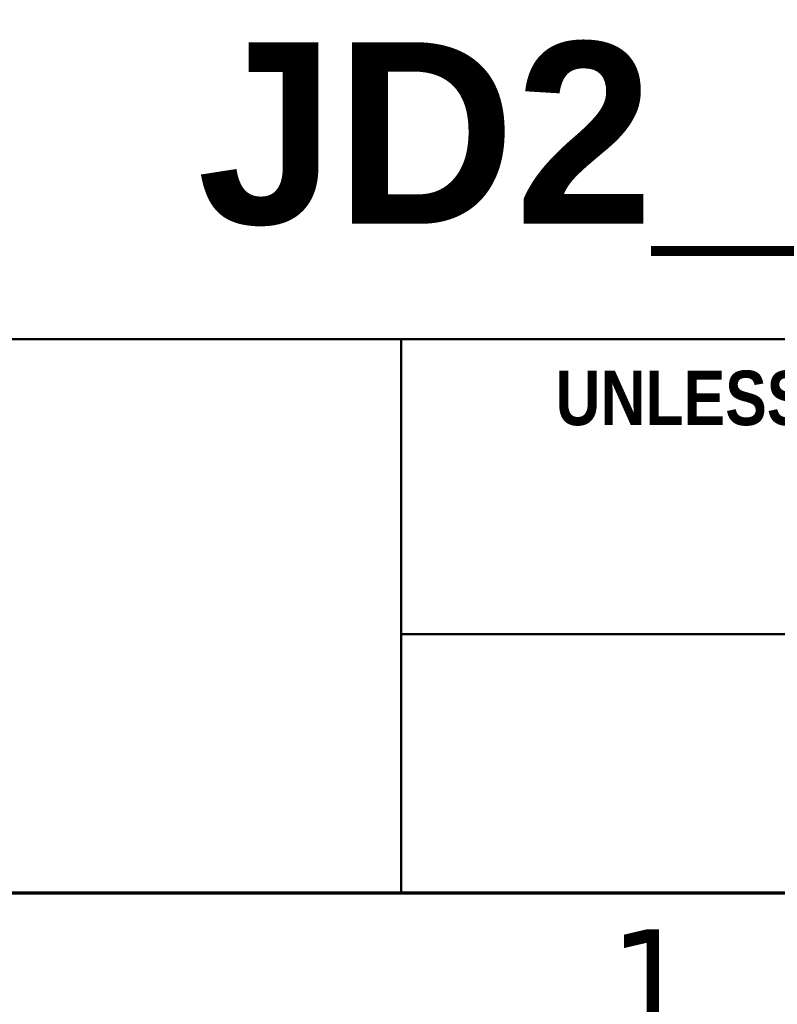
# Model space of a CAD drawing. Header units: inches. Extents: x 0.2 to 29.5, y 0.6 to 18.6.
# Tile 18 of 21: x 24.8 to 26.3, y 0.9 to 2.8. Entities that reach past the tile are written whole.
import ezdxf

# ---------------------------------------------------------------- set-up
doc = ezdxf.new("R2010")
doc.units = ezdxf.units.IN
doc.header["$LTSCALE"] = 1.75
doc.header["$MEASUREMENT"] = 0
doc.layers.add('Border (ANSI)', color=7, linetype='Continuous', lineweight=70)
doc.layers.add('Title (ANSI)', color=7, linetype='Continuous', lineweight=50)
doc.styles.add('Note Text (ANSI)', font='tahoma.ttf')
doc.styles.add('Text Style107', font='arialbd.ttf')
doc.styles.add('Text Style117', font='arialbd.ttf')
doc.styles.add('Text Style47', font='ARIALN.TTF')
doc.styles.add('Text Style50', font='arial.ttf')
doc.styles.add('Text Style55', font='arial.ttf')
doc.styles.add('Text Style59', font='arial.ttf')

# ---------------------------------------------------------------- blocks, each defined once
blk = doc.blocks.new('Borders Default Border')
at = {"layer": 'Border (ANSI)', "flags": 128}
blk.add_lwpolyline([(0.38, 0.62), (0.38, 10.38), (16.62, 10.38), (16.62, 0.62), (0.38, 0.62)], dxfattribs=at)
at = {"layer": 'Border (ANSI)', "insert": (14.8479, 0.46), "char_height": 0.12, "attachment_point": 7, "line_spacing_factor": 1.875, "style": 'Note Text (ANSI)'}
blk.add_mtext('1', dxfattribs=at)
blk = doc.blocks.new('Title Blocks ICD TITLE BLOCK MM CUSTOMER')
at = {"layer": 'Title (ANSI)'}
for p, q in [((7.2663, 7.8022), (11.2614, 7.8022)), ((9.2591, 7.1922), (9.2591, 7.8022)), ((9.2591, 7.4772), (11.2614, 7.4772)), ((11.2614, 7.1921), (3.2614, 7.1921))]:
    blk.add_line(p, q, dxfattribs=at)
at = {"layer": 'Title (ANSI)', "insert": (9.9772, 7.737), "char_height": 0.06, "attachment_point": 5, "style": 'Note Text (ANSI)'}
blk.add_mtext('\\fArial Narrow|b1|i0;\\H0.0600;UNLESS OTHERWISE SPECIFIED', dxfattribs=at)
at = {"layer": 'Title (ANSI)'}
for tag, p, height, style in [('<TITLE_1>_001', (3.6822, 8.3375), 0.09, 'Text Style50'), ('DESIGNER_001', (8.7789, 8.3294), 0.09, 'Text Style50'), ('<DRAWN_DATE>_001', (10.6141, 8.3294), 0.09, 'Text Style50'), ('<PART_NUMBER>_001', (9.0343, 7.9293), 0.2, 'Text Style117'), ('Sheet_Size_001', (7.3651, 7.9055), 0.13, 'Text Style55'), ('<REVISION_NUMBER>_001', (10.7692, 7.8528), 0.18, 'Text Style107'), ('COPYRIGHT_YEAR_001', (4.6226, 7.2707), 0.07, 'Text Style47'), ('Sheet_Number_001', (10.8001, 7.2619), 0.08, 'Text Style59'), ('Number_of_sheets_001', (11.097, 7.2619), 0.08, 'Text Style59'), ('<SCALE>_001', (9.8254, 7.2503), 0.08, 'Text Style59')]:
    blk.add_attdef(tag, p, '', height=height, dxfattribs=dict(at, style=style))

msp = doc.modelspace()

# ---------------------------------------------------------------- block references
at = {"xscale": 1.75, "yscale": 1.75, "zscale": 1.75}
msp.add_blockref('Borders Default Border', (0, 0), dxfattribs=at)
ref = msp.add_blockref('Title Blocks ICD TITLE BLOCK MM CUSTOMER', (9.3776, -11.5011), dxfattribs=dict(xscale=1.75, yscale=1.75, zscale=1.75))
ref.add_attrib('<PART_NUMBER>_001', 'JD2_', (25.1877, 2.3751), dxfattribs={"layer": 'Title (ANSI)', "height": 0.35, "style": 'Text Style117'})

doc.saveas('drawing.dxf')
